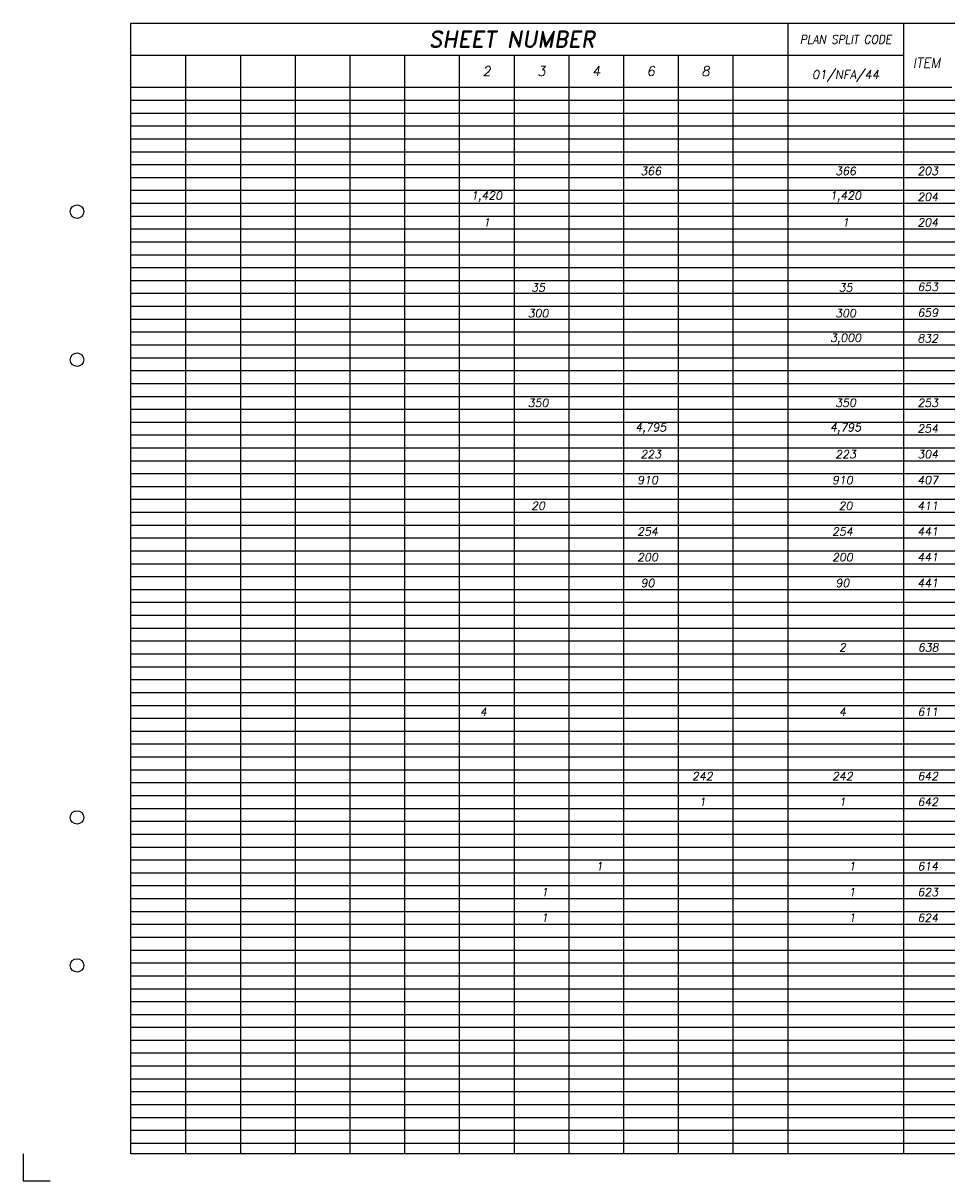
# Paper-space layout 'Gen Summary' of a CAD drawing. Header units: feet. Extents: x 0 to 17, y 0 to 11.
# Tile 1 of 2: x 0 to 8.6, y 0 to 10.7. Entities that reach past the tile are written whole.
import ezdxf
from ezdxf.enums import TextEntityAlignment as Align

# ---------------------------------------------------------------- set-up
doc = ezdxf.new("R2010")
doc.units = ezdxf.units.FT
doc.header["$LTSCALE"] = 20
doc.header["$MEASUREMENT"] = 0
doc.linetypes.add('DGN Style 3', pattern=[1.792565, 1.280403, -0.512161])
for name, color, linetype in [('_OFF-PRELIMINARY', 1, 'Continuous'), ('BORDER', 7, 'Continuous'), ('TEXT', 1, 'Continuous')]:
    doc.layers.add(name, color=color, linetype=linetype)
doc.layers.add('Level 1', color=7, linetype='Continuous', lineweight=0)
doc.layers.add('Level 1 (Construction)', color=7, linetype='Continuous', lineweight=0, plot=False)
doc.styles.add('ROMAND', font='romand.shx', dxfattribs={"oblique": 10, "height": 0.12})
doc.styles.add('ROMANS', font='romans')

psp = doc.layouts.new('Gen Summary')

# ---------------------------------------------------------------- linework, layer by layer
at = {"layer": 'BORDER', "color": 8}
for p, q in [((7.096, 10.747), (7.096, 0.25)), ((1.508, 10.451), (1.508, 0.25)), ((2.016, 10.451), (2.016, 0.25)), ((2.524, 10.451), (2.524, 0.25)), ((3.032, 10.451), (3.032, 0.25)), ((3.54, 10.451), (3.54, 0.25)), ((4.048, 10.451), (4.048, 0.25)), ((4.556, 10.451), (4.556, 0.25)), ((5.064, 10.451), (5.064, 0.25)), ((5.572, 10.451), (5.572, 0.25)), ((6.08, 10.451), (6.08, 0.25)), ((6.588, 10.451), (6.588, 0.25)), ((1, 10.033), (16.246, 10.033)), ((1, 9.913), (16.246, 9.913)), ((1, 9.794), (16.246, 9.794)), ((1, 9.674), (16.246, 9.674)), ((1, 9.554), (16.246, 9.554)), ((1, 9.435), (16.246, 9.435)), ((1, 9.315), (16.246, 9.315)), ((1, 9.196), (16.246, 9.196)), ((1, 9.076), (16.246, 9.076)), ((1, 8.957), (16.246, 8.957)), ((1, 8.837), (16.246, 8.837)), ((1, 8.718), (16.246, 8.718)), ((1, 8.598), (16.246, 8.598)), ((1, 8.479), (16.246, 8.479)), ((1, 8.359), (16.246, 8.359)), ((1, 8.24), (16.246, 8.24)), ((1, 8.12), (16.246, 8.12)), ((1, 8), (16.246, 8)), ((1, 7.881), (16.246, 7.881)), ((1, 7.761), (16.246, 7.761)), ((1, 7.642), (16.246, 7.642)), ((1, 7.522), (16.246, 7.522)), ((1, 7.403), (16.246, 7.403)), ((1, 7.283), (16.246, 7.283)), ((1, 7.164), (16.246, 7.164)), ((1, 7.044), (16.246, 7.044)), ((1, 6.925), (16.246, 6.925)), ((1, 6.805), (16.246, 6.805)), ((1, 6.685), (16.246, 6.685)), ((1, 6.566), (16.246, 6.566)), ((1, 6.446), (16.246, 6.446)), ((1, 6.327), (16.246, 6.327)), ((1, 6.207), (16.246, 6.207)), ((1, 6.088), (16.246, 6.088)), ((1, 5.968), (16.246, 5.968)), ((1, 5.849), (16.246, 5.849)), ((1, 5.729), (16.246, 5.729)), ((1, 5.61), (16.246, 5.61)), ((1, 5.49), (16.246, 5.49)), ((1, 5.371), (16.246, 5.371)), ((1, 5.251), (16.246, 5.251)), ((1, 5.131), (16.246, 5.131)), ((1, 5.012), (16.246, 5.012)), ((1, 4.892), (16.246, 4.892)), ((1, 4.773), (16.246, 4.773)), ((1, 4.653), (16.246, 4.653)), ((1, 4.534), (16.246, 4.534)), ((1, 4.414), (16.246, 4.414)), ((1, 4.295), (16.246, 4.295)), ((1, 4.175), (16.246, 4.175)), ((1, 4.056), (16.246, 4.056)), ((1, 3.936), (16.246, 3.936)), ((1, 3.817), (16.246, 3.817)), ((1, 3.697), (16.246, 3.697)), ((1, 3.577), (16.246, 3.577)), ((1, 3.458), (16.246, 3.458)), ((1, 3.338), (16.246, 3.338)), ((1, 3.219), (16.246, 3.219)), ((1, 3.099), (16.246, 3.099)), ((1, 2.98), (16.246, 2.98)), ((1, 2.86), (16.246, 2.86)), ((1, 2.741), (16.246, 2.741)), ((1, 2.621), (16.246, 2.621)), ((1, 2.502), (16.246, 2.502)), ((1, 2.382), (16.246, 2.382)), ((1, 2.263), (16.246, 2.263)), ((1, 2.263), (16.246, 2.263)), ((1, 2.143), (16.246, 2.143)), ((1, 2.023), (16.246, 2.023)), ((1, 1.904), (16.246, 1.904)), ((1, 1.784), (16.246, 1.784)), ((1, 1.665), (16.246, 1.665)), ((1, 1.545), (16.246, 1.545)), ((1, 1.426), (16.246, 1.426)), ((1, 1.306), (16.246, 1.306)), ((1, 1.187), (16.246, 1.187)), ((1, 1.067), (16.246, 1.067)), ((1, 0.948), (16.246, 0.948)), ((1, 0.828), (16.246, 0.828)), ((1, 0.708), (16.246, 0.708)), ((1, 0.589), (16.246, 0.589)), ((1, 0.469), (16.246, 0.469)), ((1, 0.469), (16.246, 0.469)), ((1, 0.35), (16.246, 0.35))]:
    psp.add_line(p, q, dxfattribs=at)
at = {"layer": 'BORDER'}
for p, q in [((8.172, 10.747), (8.172, 0.25)), ((1, 10.451), (8.172, 10.451)), ((1, 10.152), (8.621, 10.152)), ((8.172, 3.238), (8.172, 3.236))]:
    psp.add_line(p, q, dxfattribs=at)
at = {"layer": 'Level 1', "color": 2, "linetype": 'Continuous', "lineweight": -3}
for p, q in [((1, 10.747), (16.746, 10.747)), ((1, 0.25), (1, 10.747)), ((16.746, 0.25), (1, 0.25))]:
    psp.add_line(p, q, dxfattribs=at)
for centre in [(0.5, 8.998), (0.5, 7.623), (0.5, 3.374), (0.5, 2)]:
    psp.add_circle(centre, 0.0625, dxfattribs=at)
at = {"layer": 'Level 1 (Construction)', "color": 2, "linetype": 'DGN Style 3', "lineweight": -3}
for p, q in [((0, 0.25), (0, 0)), ((0, 0), (0.25, 0))]:
    psp.add_line(p, q, dxfattribs=at)

# ---------------------------------------------------------------- texts
at = {"layer": '_OFF-PRELIMINARY', "style": 'ROMANS', "oblique": 10}
for s, p in [('366', (5.826, 9.375)), ('366', (7.634, 9.375)), ('1,420', (4.302, 9.136)), ('1,420', (7.634, 9.136)), ('1', (4.302, 8.897)), ('1', (7.634, 8.897)), ('35', (4.78, 8.293)), ('35', (7.634, 8.293)), ('300', (4.78, 8.054)), ('300', (7.634, 8.054)), ('3,000', (7.634, 7.815)), ('350', (4.78, 7.223)), ('350', (7.634, 7.223)), ('4,795', (5.826, 6.984)), ('4,795', (7.634, 6.984)), ('223', (5.826, 6.745)), ('223', (7.634, 6.745)), ('910', (5.796, 6.506)), ('910', (7.605, 6.506)), ('20', (4.78, 6.267)), ('20', (7.634, 6.267)), ('254', (5.796, 6.028)), ('254', (7.605, 6.028)), ('200', (5.796, 5.789)), ('200', (7.605, 5.789)), ('90', (5.796, 5.55)), ('90', (7.605, 5.55)), ('2', (7.605, 4.952)), ('4', (4.272, 4.354)), ('4', (7.605, 4.354)), ('242', (6.305, 3.757)), ('242', (7.605, 3.757)), ('1', (6.305, 3.518)), ('1', (7.605, 3.518)), ('1', (5.348, 2.92)), ('1', (7.694, 2.92)), ('1', (4.84, 2.681)), ('1', (7.694, 2.681)), ('1', (4.84, 2.442)), ('1', (7.694, 2.442))]:
    psp.add_text(s, height=0.0747, dxfattribs=at).set_placement(p, align=Align.MIDDLE)
at = {"layer": 'TEXT', "style": 'ROMAND', "oblique": 10}
psp.add_text('SHEET NUMBER ', height=0.15, dxfattribs=at).set_placement((4.586, 10.599), align=Align.MIDDLE_CENTER)
at = {"layer": 'TEXT', "style": 'ROMAND', "oblique": 10, "width": 0.9}
psp.add_text('PLAN SPLIT CODE', height=0.08, dxfattribs=at).set_placement((7.634, 10.557), align=Align.CENTER)
at = {"layer": 'TEXT', "oblique": 10}
for s, height, style, p in [('2', 0.09, 'ROMAND', (4.302, 10.302)), ('3', 0.09, 'ROMAND', (4.81, 10.302)), ('4', 0.09, 'ROMAND', (5.318, 10.302)), ('6', 0.09, 'ROMAND', (5.826, 10.302)), ('8', 0.09, 'ROMAND', (6.334, 10.302)), ('203', 0.0747, 'ROMANS', (8.397, 9.375)), ('204', 0.0747, 'ROMANS', (8.397, 9.136)), ('204', 0.0747, 'ROMANS', (8.397, 8.897)), ('653', 0.0747, 'ROMANS', (8.397, 8.299)), ('659', 0.0747, 'ROMANS', (8.397, 8.06)), ('832', 0.0747, 'ROMANS', (8.397, 7.821)), ('253', 0.0747, 'ROMANS', (8.397, 7.223)), ('254', 0.0747, 'ROMANS', (8.397, 6.984)), ('304', 0.0747, 'ROMANS', (8.397, 6.745)), ('407', 0.0747, 'ROMANS', (8.397, 6.506)), ('411', 0.0747, 'ROMANS', (8.397, 6.267)), ('441', 0.0747, 'ROMANS', (8.397, 6.028)), ('441', 0.0747, 'ROMANS', (8.397, 5.789)), ('441', 0.0747, 'ROMANS', (8.397, 5.55)), ('638', 0.0747, 'ROMANS', (8.401, 4.952)), ('611', 0.0747, 'ROMANS', (8.397, 4.354)), ('642', 0.0747, 'ROMANS', (8.397, 3.757)), ('642', 0.0747, 'ROMANS', (8.397, 3.518)), ('614', 0.0747, 'ROMANS', (8.397, 2.92)), ('623', 0.0747, 'ROMANS', (8.397, 2.681)), ('624', 0.0747, 'ROMANS', (8.397, 2.442))]:
    psp.add_text(s, height=height, dxfattribs=dict(at, style=style)).set_placement(p, align=Align.MIDDLE)
at = {"layer": 'TEXT', "style": 'ROMAND', "oblique": 10}
psp.add_text('ITEM', height=0.09, dxfattribs=at).set_placement((8.257, 10.334))
psp.add_text('01/NFA/44', height=0.08, dxfattribs=at).set_placement((7.634, 10.23), align=Align.CENTER)

doc.saveas('drawing.dxf')
